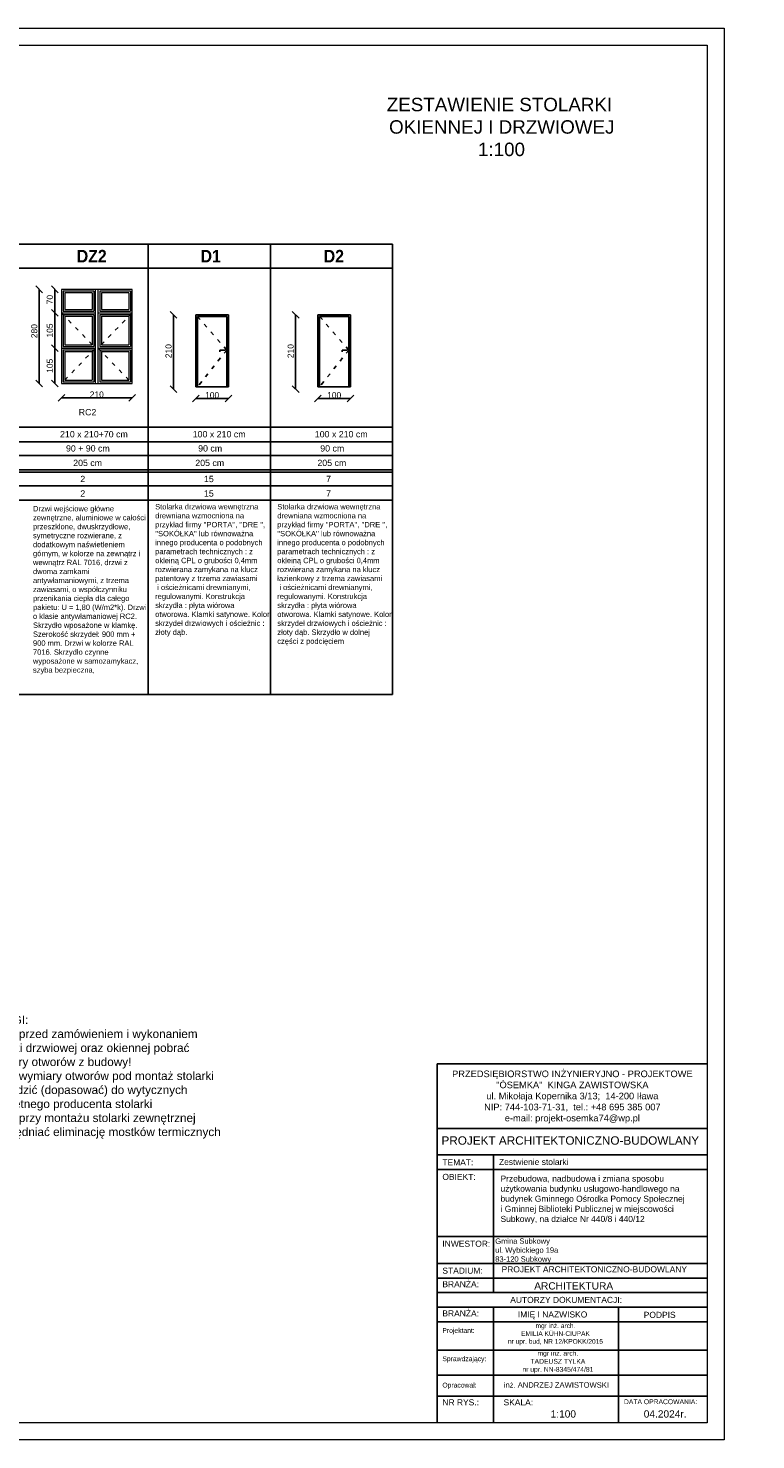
# Model space of a CAD drawing. Header units: millimetres. Extents: x 6197 to 108098, y 4257 to 29730.
# Tile 148 of 148: x 87958 to 90123, y 9175 to 13375. Entities that reach past the tile are written whole.
import ezdxf

# ---------------------------------------------------------------- set-up
doc = ezdxf.new("R2010")
doc.units = ezdxf.units.MM
doc.linetypes.add('ACAD_ISO03W100', pattern=[30, 12, -18])
for name, color, linetype in [('0_pomocniczy', 7, 'Continuous'), ('inne', 7, 'Continuous'), ('R-----WY', 1, 'Continuous'), ('R-TAB', 1, 'Continuous')]:
    doc.layers.add(name, color=color, linetype=linetype)
doc.styles.get("Standard").update_dxf_attribs({"font": 'arial.ttf'})
doc.dimstyles.new('ISO-25', dxfattribs={"dimtxt": 2.5, "dimasz": 2.5, "dimexe": 1.25, "dimexo": 0.625, "dimtad": 1, "dimtxsty": 'Standard', "dimcen": 2.5, "dimadec": 0, "dimazin": 0, "dimtfac": 1, "dimtmove": 0, "dimatfit": 3, "dimfxl": 1, "dimarcsym": 0})

# ---------------------------------------------------------------- blocks, each defined once
blk = doc.blocks.new('_Oblique')
at = {"color": 0, "linetype": 'ByBlock', "lineweight": -2}
blk.add_line((-0.5, -0.5), (0.5, 0.5), dxfattribs=at)
blk = doc.blocks.new('*D1755')
at = {"color": 0, "lineweight": -2, "transparency": 16777216}
blk.add_line((88267.4, 12275.1), (88057.4, 12275.1), dxfattribs=at)
at = {"layer": 'Defpoints', "color": 0, "transparency": 16777216}
for p in [(88057.4, 12317.9), (88267.4, 12317.9), (88057.4, 12275.1)]:
    blk.add_point(p, dxfattribs=at)
at = {"color": 0, "lineweight": -2, "transparency": 16777216, "xscale": 20, "yscale": 20, "zscale": 20, "rotation": 180}
blk.add_blockref('_Oblique', (88057.4, 12275.1), dxfattribs=at)
at = {"color": 0, "lineweight": -2, "transparency": 16777216, "xscale": 20, "yscale": 20, "zscale": 20}
blk.add_blockref('_Oblique', (88267.4, 12275.1), dxfattribs=at)
at = {"color": 0, "lineweight": 20, "transparency": 16777216, "insert": (88162.4, 12284.9), "char_height": 18, "attachment_point": 5}
blk.add_mtext('210', dxfattribs=at)
blk = doc.blocks.new('*D1738')
at = {"color": 0, "lineweight": -2, "transparency": 16777216}
blk.add_line((88037.5, 12317.9), (88037.5, 12422.9), dxfattribs=at)
at = {"layer": 'Defpoints', "color": 0, "transparency": 16777216}
for p in [(88037.5, 12422.9), (88057.4, 12422.9), (88057.4, 12317.9)]:
    blk.add_point(p, dxfattribs=at)
at = {"color": 0, "lineweight": -2, "transparency": 16777216, "xscale": 20, "yscale": 20, "zscale": 20}
for p, rotation in [((88037.5, 12422.9), 90), ((88037.5, 12317.9), 270)]:
    blk.add_blockref('_Oblique', p, dxfattribs=dict(at, rotation=rotation))
at = {"color": 0, "lineweight": 20, "transparency": 16777216, "insert": (88022.7, 12370.4), "char_height": 18, "attachment_point": 5, "rotation": 90}
blk.add_mtext('105', dxfattribs=at)
blk = doc.blocks.new('*D1739')
at = {"color": 0, "lineweight": -2, "transparency": 16777216}
blk.add_line((88037.5, 12422.9), (88037.5, 12527.9), dxfattribs=at)
at = {"layer": 'Defpoints', "color": 0, "transparency": 16777216}
for p in [(88037.5, 12527.9), (88057.4, 12527.9), (88057.4, 12422.9)]:
    blk.add_point(p, dxfattribs=at)
at = {"color": 0, "lineweight": -2, "transparency": 16777216, "xscale": 20, "yscale": 20, "zscale": 20}
for p, rotation in [((88037.5, 12527.9), 90), ((88037.5, 12422.9), 270)]:
    blk.add_blockref('_Oblique', p, dxfattribs=dict(at, rotation=rotation))
at = {"color": 0, "lineweight": 20, "transparency": 16777216, "insert": (88022.7, 12475.4), "char_height": 18, "attachment_point": 5, "rotation": 90}
blk.add_mtext('105', dxfattribs=at)
blk = doc.blocks.new('*D1740')
at = {"color": 0, "lineweight": -2, "transparency": 16777216}
blk.add_line((88037.5, 12527.9), (88037.5, 12597.9), dxfattribs=at)
at = {"layer": 'Defpoints', "color": 0, "transparency": 16777216}
for p in [(88037.5, 12597.9), (88057.4, 12597.9), (88057.4, 12527.9)]:
    blk.add_point(p, dxfattribs=at)
at = {"color": 0, "lineweight": -2, "transparency": 16777216, "xscale": 20, "yscale": 20, "zscale": 20}
for p, rotation in [((88037.5, 12597.9), 90), ((88037.5, 12527.9), 270)]:
    blk.add_blockref('_Oblique', p, dxfattribs=dict(at, rotation=rotation))
at = {"color": 0, "lineweight": 20, "transparency": 16777216, "insert": (88022.7, 12567.4), "char_height": 18, "attachment_point": 5, "rotation": 90}
blk.add_mtext('70', dxfattribs=at)
blk = doc.blocks.new('*D1741')
at = {"color": 0, "lineweight": -2, "transparency": 16777216}
blk.add_line((87991.2, 12317.9), (87991.2, 12597.9), dxfattribs=at)
at = {"layer": 'Defpoints', "color": 0, "transparency": 16777216}
for p in [(87991.2, 12597.9), (88057.4, 12597.9), (88057.4, 12317.9)]:
    blk.add_point(p, dxfattribs=at)
at = {"color": 0, "lineweight": -2, "transparency": 16777216, "xscale": 20, "yscale": 20, "zscale": 20}
for p, rotation in [((87991.2, 12597.9), 90), ((87991.2, 12317.9), 270)]:
    blk.add_blockref('_Oblique', p, dxfattribs=dict(at, rotation=rotation))
at = {"color": 0, "lineweight": 20, "transparency": 16777216, "insert": (87976.4, 12473.6), "char_height": 18, "attachment_point": 5, "rotation": 90}
blk.add_mtext('280', dxfattribs=at)
blk = doc.blocks.new('*D1742')
at = {"color": 0, "lineweight": -2, "transparency": 16777216}
blk.add_line((88554, 12273.1), (88457, 12273.1), dxfattribs=at)
at = {"layer": 'Defpoints', "color": 0, "transparency": 16777216}
for p in [(88457, 12307.4), (88554, 12307.4), (88457, 12273.1)]:
    blk.add_point(p, dxfattribs=at)
at = {"color": 0, "lineweight": -2, "transparency": 16777216, "xscale": 20, "yscale": 20, "zscale": 20, "rotation": 180}
blk.add_blockref('_Oblique', (88457, 12273.1), dxfattribs=at)
at = {"color": 0, "lineweight": -2, "transparency": 16777216, "xscale": 20, "yscale": 20, "zscale": 20}
blk.add_blockref('_Oblique', (88554, 12273.1), dxfattribs=at)
at = {"color": 0, "lineweight": 20, "transparency": 16777216, "insert": (88505.5, 12282.9), "char_height": 18, "attachment_point": 5}
blk.add_mtext('100', dxfattribs=at)
blk = doc.blocks.new('*D1743')
at = {"color": 0, "lineweight": -2, "transparency": 16777216}
blk.add_line((88390.8, 12301.1), (88390.8, 12522.4), dxfattribs=at)
at = {"layer": 'Defpoints', "color": 0, "transparency": 16777216}
for p in [(88390.8, 12522.4), (88457, 12522.4), (88457, 12301.1)]:
    blk.add_point(p, dxfattribs=at)
at = {"color": 0, "lineweight": -2, "transparency": 16777216, "xscale": 20, "yscale": 20, "zscale": 20}
for p, rotation in [((88390.8, 12522.4), 90), ((88390.8, 12301.1), 270)]:
    blk.add_blockref('_Oblique', p, dxfattribs=dict(at, rotation=rotation))
at = {"color": 0, "lineweight": 20, "transparency": 16777216, "insert": (88375.9, 12414.1), "char_height": 18, "attachment_point": 5, "rotation": 90}
blk.add_mtext('210', dxfattribs=at)
blk = doc.blocks.new('*D1717')
at = {"color": 0, "lineweight": -2, "transparency": 16777216}
blk.add_line((88917.2, 12273.1), (88820.2, 12273.1), dxfattribs=at)
at = {"layer": 'Defpoints', "color": 0, "transparency": 16777216}
for p in [(88820.2, 12307.4), (88917.2, 12307.4), (88820.2, 12273.1)]:
    blk.add_point(p, dxfattribs=at)
at = {"color": 0, "lineweight": -2, "transparency": 16777216, "xscale": 20, "yscale": 20, "zscale": 20, "rotation": 180}
blk.add_blockref('_Oblique', (88820.2, 12273.1), dxfattribs=at)
at = {"color": 0, "lineweight": -2, "transparency": 16777216, "xscale": 20, "yscale": 20, "zscale": 20}
blk.add_blockref('_Oblique', (88917.2, 12273.1), dxfattribs=at)
at = {"color": 0, "lineweight": 20, "transparency": 16777216, "insert": (88868.7, 12282.9), "char_height": 18, "attachment_point": 5}
blk.add_mtext('100', dxfattribs=at)
blk = doc.blocks.new('*D1718')
at = {"color": 0, "lineweight": -2, "transparency": 16777216}
blk.add_line((88754.1, 12301.1), (88754.1, 12522.4), dxfattribs=at)
at = {"layer": 'Defpoints', "color": 0, "transparency": 16777216}
for p in [(88754.1, 12522.4), (88820.2, 12522.4), (88820.2, 12301.1)]:
    blk.add_point(p, dxfattribs=at)
at = {"color": 0, "lineweight": -2, "transparency": 16777216, "xscale": 20, "yscale": 20, "zscale": 20}
for p, rotation in [((88754.1, 12522.4), 90), ((88754.1, 12301.1), 270)]:
    blk.add_blockref('_Oblique', p, dxfattribs=dict(at, rotation=rotation))
at = {"color": 0, "lineweight": 20, "transparency": 16777216, "insert": (88739.2, 12414.1), "char_height": 18, "attachment_point": 5, "rotation": 90}
blk.add_mtext('210', dxfattribs=at)

msp = doc.modelspace()

# ---------------------------------------------------------------- linework, layer by layer
at = {"color": 3, "lineweight": 0}
msp.add_line((84088.837, 13374.853), (90028.837, 13374.853), dxfattribs=at)
at = {"lineweight": 0}
for p, q in [((90028.837, 13374.853), (90028.837, 9174.853)), ((84138.837, 13324.853), (89978.837, 13324.853)), ((89978.837, 13324.853), (89978.837, 9224.853)), ((89978.837, 9224.853), (84138.837, 9224.853)), ((90028.837, 9174.853), (84088.837, 9174.853))]:
    msp.add_line(p, q, dxfattribs=at)
at = {"lineweight": 20}
for p, q in [((88267.405, 12597.947), (88057.405, 12597.947)), ((88057.405, 12597.947), (88057.405, 12317.947)), ((88153.405, 12592.947), (88062.405, 12592.947)), ((88062.405, 12592.947), (88062.405, 12532.947)), ((88148.405, 12587.947), (88067.405, 12587.947)), ((88067.405, 12587.947), (88067.405, 12537.947)), ((88148.405, 12587.947), (88148.405, 12537.947)), ((88153.405, 12592.947), (88153.405, 12532.947)), ((88158.405, 12317.947), (88158.405, 12597.947)), ((88166.405, 12317.947), (88166.405, 12597.947)), ((88262.405, 12592.947), (88171.405, 12592.947)), ((88171.405, 12592.947), (88171.405, 12532.947)), ((88257.405, 12587.947), (88176.405, 12587.947)), ((88176.405, 12587.947), (88176.405, 12537.947)), ((88257.405, 12587.947), (88257.405, 12537.947)), ((88262.405, 12592.947), (88262.405, 12532.947)), ((88267.405, 12317.947), (88267.405, 12597.947)), ((88057.405, 12527.947), (88158.405, 12527.947)), ((88062.405, 12532.947), (88153.405, 12532.947)), ((88062.405, 12522.947), (88062.405, 12427.947)), ((88062.405, 12522.947), (88153.405, 12522.947)), ((88067.405, 12537.947), (88148.405, 12537.947)), ((88067.405, 12517.947), (88067.405, 12432.947)), ((88067.405, 12517.947), (88148.405, 12517.947)), ((88148.405, 12517.947), (88148.405, 12432.947)), ((88153.405, 12522.947), (88153.405, 12427.947)), ((88166.405, 12527.947), (88267.405, 12527.947)), ((88171.405, 12532.947), (88262.405, 12532.947)), ((88171.405, 12522.947), (88171.405, 12427.947)), ((88171.405, 12522.947), (88262.405, 12522.947)), ((88176.405, 12537.947), (88257.405, 12537.947)), ((88176.405, 12517.947), (88176.405, 12432.947)), ((88176.405, 12517.947), (88257.405, 12517.947)), ((88257.405, 12517.947), (88257.405, 12432.947)), ((88262.405, 12522.947), (88262.405, 12427.947)), ((88067.405, 12432.947), (88148.405, 12432.947)), ((88176.405, 12432.947), (88257.405, 12432.947)), ((88057.405, 12422.947), (88158.405, 12422.947)), ((88062.405, 12427.947), (88153.405, 12427.947)), ((88062.405, 12417.947), (88062.405, 12322.947)), ((88062.405, 12417.947), (88153.405, 12417.947)), ((88067.405, 12412.947), (88067.405, 12327.947)), ((88067.405, 12412.947), (88148.405, 12412.947)), ((88148.405, 12412.947), (88148.405, 12327.947)), ((88153.405, 12417.947), (88153.405, 12322.947)), ((88166.405, 12422.947), (88267.405, 12422.947)), ((88171.405, 12427.947), (88262.405, 12427.947)), ((88171.405, 12417.947), (88171.405, 12322.947)), ((88171.405, 12417.947), (88262.405, 12417.947)), ((88176.405, 12412.947), (88176.405, 12327.947)), ((88176.405, 12412.947), (88257.405, 12412.947)), ((88257.405, 12412.947), (88257.405, 12327.947)), ((88262.405, 12417.947), (88262.405, 12322.947)), ((88057.405, 12317.947), (88267.405, 12317.947)), ((88062.405, 12322.947), (88153.405, 12322.947)), ((88067.405, 12327.947), (88148.405, 12327.947)), ((88171.405, 12322.947), (88262.405, 12322.947)), ((88176.405, 12327.947), (88257.405, 12327.947))]:
    msp.add_line(p, q, dxfattribs=at)
at = {"linetype": 'ACAD_ISO03W100', "lineweight": 20}
for p, q in [((88057.405, 12527.947), (88158.405, 12422.947)), ((88267.405, 12527.947), (88166.405, 12422.947)), ((88158.405, 12422.947), (88057.405, 12317.947)), ((88166.405, 12422.947), (88267.405, 12317.947))]:
    msp.add_line(p, q, dxfattribs=at)
at = {"layer": '0_pomocniczy', "color": 0}
for p, q in [((86037.979, 12732.35), (89042.138, 12732.35)), ((86401.248, 12732.35), (89042.138, 12732.35)), ((86401.248, 12732.35), (89042.138, 12732.35)), ((86401.248, 12732.35), (89042.138, 12732.35)), ((86764.518, 12732.35), (89042.138, 12732.35)), ((86764.518, 12732.35), (89042.138, 12732.35)), ((86764.518, 12732.35), (89042.138, 12732.35)), ((87127.787, 12732.35), (89042.138, 12732.35)), ((88315.599, 11392.001), (88315.599, 12732.35)), ((88678.868, 11392.001), (88678.868, 12732.35)), ((89042.138, 11392.001), (89042.138, 12732.35)), ((86037.979, 12661.018), (89042.138, 12661.018)), ((86037.979, 12661.018), (89042.138, 12661.018)), ((86401.248, 12661.018), (89042.138, 12661.018)), ((86401.248, 12661.018), (89042.138, 12661.018)), ((86401.248, 12661.018), (89042.138, 12661.018)), ((86401.248, 12661.018), (89042.138, 12661.018)), ((86401.248, 12661.018), (89042.138, 12661.018)), ((86401.248, 12661.018), (89042.138, 12661.018)), ((86764.518, 12661.018), (89042.138, 12661.018)), ((86764.518, 12661.018), (89042.138, 12661.018)), ((86764.518, 12661.018), (89042.138, 12661.018)), ((86764.518, 12661.018), (89042.138, 12661.018)), ((86764.518, 12661.018), (89042.138, 12661.018)), ((86764.518, 12661.018), (89042.138, 12661.018)), ((87127.787, 12661.018), (89042.138, 12661.018)), ((87127.787, 12661.018), (89042.138, 12661.018)), ((86037.979, 12187.486), (89042.138, 12187.486)), ((86401.248, 12187.486), (89042.138, 12187.486)), ((86401.248, 12187.486), (89042.138, 12187.486)), ((86401.248, 12187.486), (89042.138, 12187.486)), ((86764.518, 12187.486), (89042.138, 12187.486)), ((86764.518, 12187.486), (89042.138, 12187.486)), ((86764.518, 12187.486), (89042.138, 12187.486)), ((87127.787, 12187.486), (89042.138, 12187.486)), ((86037.979, 12144.378), (89042.138, 12144.378)), ((86401.248, 12144.378), (89042.138, 12144.378)), ((86401.248, 12144.378), (89042.138, 12144.378)), ((86401.248, 12144.378), (89042.138, 12144.378)), ((86764.518, 12144.378), (89042.138, 12144.378)), ((86764.518, 12144.378), (89042.138, 12144.378)), ((86764.518, 12144.378), (89042.138, 12144.378)), ((87127.787, 12144.378), (89042.138, 12144.378)), ((86037.979, 12103.681), (89042.138, 12103.681)), ((86401.248, 12103.681), (89042.138, 12103.681)), ((86401.248, 12103.681), (89042.138, 12103.681)), ((86401.248, 12103.681), (89042.138, 12103.681)), ((86764.518, 12103.681), (89042.138, 12103.681)), ((86764.518, 12103.681), (89042.138, 12103.681)), ((86764.518, 12103.681), (89042.138, 12103.681)), ((87127.787, 12103.681), (89042.138, 12103.681)), ((86037.979, 12060.602), (89042.138, 12060.602)), ((86037.979, 12054.384), (89042.138, 12054.384)), ((86401.248, 12060.602), (89042.138, 12060.602)), ((86401.248, 12060.602), (89042.138, 12060.602)), ((86401.248, 12060.602), (89042.138, 12060.602)), ((86401.248, 12054.384), (89042.138, 12054.384)), ((86401.248, 12054.384), (89042.138, 12054.384)), ((86401.248, 12054.384), (89042.138, 12054.384)), ((86764.518, 12060.602), (89042.138, 12060.602)), ((86764.518, 12060.602), (89042.138, 12060.602)), ((86764.518, 12060.602), (89042.138, 12060.602)), ((86764.518, 12054.384), (89042.138, 12054.384)), ((86764.518, 12054.384), (89042.138, 12054.384)), ((86764.518, 12054.384), (89042.138, 12054.384)), ((87127.787, 12060.602), (89042.138, 12060.602)), ((87127.787, 12054.384), (89042.138, 12054.384)), ((86037.979, 12013.687), (89042.138, 12013.687)), ((86037.979, 12013.687), (89042.138, 12013.687)), ((86401.248, 12013.687), (89042.138, 12013.687)), ((86401.248, 12013.687), (89042.138, 12013.687)), ((86401.248, 12013.687), (89042.138, 12013.687)), ((86401.248, 12013.687), (89042.138, 12013.687)), ((86401.248, 12013.687), (89042.138, 12013.687)), ((86401.248, 12013.687), (89042.138, 12013.687)), ((86764.518, 12013.687), (89042.138, 12013.687)), ((86764.518, 12013.687), (89042.138, 12013.687)), ((86764.518, 12013.687), (89042.138, 12013.687)), ((86764.518, 12013.687), (89042.138, 12013.687)), ((86764.518, 12013.687), (89042.138, 12013.687)), ((86764.518, 12013.687), (89042.138, 12013.687)), ((87127.787, 12013.687), (89042.138, 12013.687)), ((87127.787, 12013.687), (89042.138, 12013.687)), ((86037.979, 11970.632), (89042.138, 11970.632)), ((86401.248, 11970.632), (89042.138, 11970.632)), ((86401.248, 11970.632), (89042.138, 11970.632)), ((86401.248, 11970.632), (89042.138, 11970.632)), ((86764.518, 11970.632), (89042.138, 11970.632)), ((86764.518, 11970.632), (89042.138, 11970.632)), ((86764.518, 11970.632), (89042.138, 11970.632)), ((87127.787, 11970.632), (89042.138, 11970.632)), ((87127.787, 11392.001), (89042.138, 11392.001))]:
    msp.add_line(p, q, dxfattribs=at)
at = {"layer": 'inne', "color": 0}
for p, q in [((88553.979, 12522.423), (88456.979, 12522.423)), ((88553.979, 12522.423), (88456.979, 12522.423)), ((88456.979, 12307.423), (88456.979, 12522.423)), ((88553.979, 12307.423), (88553.979, 12522.423)), ((88917.249, 12522.423), (88820.249, 12522.423)), ((88917.249, 12522.423), (88820.249, 12522.423)), ((88820.249, 12307.423), (88820.249, 12522.423)), ((88917.249, 12307.423), (88917.249, 12522.423)), ((88461.979, 12307.423), (88456.979, 12307.423)), ((88548.979, 12307.423), (88461.979, 12307.423)), ((88548.979, 12307.423), (88553.979, 12307.423)), ((88825.249, 12307.423), (88820.249, 12307.423)), ((88912.249, 12307.423), (88825.249, 12307.423)), ((88912.249, 12307.423), (88917.249, 12307.423))]:
    msp.add_line(p, q, dxfattribs=at)
at = {"layer": 'inne', "color": 0, "linetype": 'ACAD_ISO03W100'}
for p, q in [((88548.979, 12417.423), (88461.979, 12517.423)), ((88912.249, 12417.423), (88825.249, 12517.423)), ((88548.979, 12417.423), (88461.979, 12307.423)), ((88912.249, 12417.423), (88825.249, 12307.423))]:
    msp.add_line(p, q, dxfattribs=at)
at = {"layer": 'R-----WY', "color": 0}
for p, q in [((88548.979, 12517.423), (88461.979, 12517.423)), ((88461.979, 12517.423), (88461.979, 12307.423)), ((88548.979, 12517.423), (88548.979, 12307.423)), ((88912.249, 12517.423), (88825.249, 12517.423)), ((88825.249, 12517.423), (88825.249, 12307.423)), ((88912.249, 12517.423), (88912.249, 12307.423)), ((88528.888, 12417.423), (88543.888, 12417.423)), ((88528.888, 12417.423), (88528.888, 12412.423)), ((88892.157, 12417.423), (88907.157, 12417.423)), ((88892.157, 12417.423), (88892.157, 12412.423))]:
    msp.add_line(p, q, dxfattribs=at)
at = {"layer": 'R-TAB', "color": 0}
for p, q in [((89175.37, 10293.363), (89978.837, 10293.363)), ((89175.37, 9352.975), (89175.37, 10293.363)), ((89175.37, 10101.324), (89978.837, 10101.324)), ((89175.37, 10022.349), (89978.837, 10022.349)), ((89342.973, 9612.609), (89342.973, 10022.349)), ((89175.37, 9978.913), (89978.837, 9978.913)), ((89175.37, 9779.953), (89978.837, 9779.953)), ((89175.37, 9699.481), (89978.837, 9699.481)), ((89175.37, 9656.045), (89978.837, 9656.045)), ((89175.37, 9612.609), (89978.837, 9612.609)), ((89175.37, 9569.173), (89978.837, 9569.173)), ((89342.973, 9352.975), (89342.973, 9569.173)), ((89714.445, 9352.975), (89714.445, 9569.173)), ((89175.37, 9525.736), (89978.837, 9525.736)), ((89175.37, 9441.519), (89978.837, 9441.519)), ((89175.37, 9367.337), (89978.837, 9367.337)), ((89175.37, 9224.853), (89175.37, 9367.337)), ((89175.37, 9367.337), (89978.837, 9367.337)), ((89175.37, 9367.337), (89978.837, 9367.337)), ((89175.37, 9367.337), (89978.837, 9367.337)), ((89342.973, 9224.853), (89342.973, 9367.337)), ((89714.445, 9224.853), (89714.445, 9367.337)), ((89175.37, 9304.5), (89978.837, 9304.5))]:
    msp.add_line(p, q, dxfattribs=at)

# ---------------------------------------------------------------- texts
at = {"lineweight": 0, "insert": (89363.55, 9960.999), "char_height": 18, "width": 610.19793, "attachment_point": 1}
msp.add_mtext('\\A1;Przebudowa, nadbudowa i zmiana sposobu użytkowania budynku usługowo-handlowego na budynek Gminnego Ośrodka Pomocy Społecznej ^Ji Gminnej Biblioteki Publicznej w miejscowości Subkowy, na działce Nr 440/8 i 440/12', dxfattribs=at)
at = {"layer": '0_pomocniczy', "color": 0, "ltscale": 0.5, "attachment_point": 1}
for s, insert, char_height, width in [('{\\fArial|b1|i0|c238|p34;\\W0.9;DZ2}', (88102.846, 12715.383), 37.48378, 149.85746), ('{\\fArial|b1|i0|c238|p34;\\W0.9;D1}', (88471.201, 12715.383), 37.48378, 149.85746), ('{\\fArial|b1|i0|c238|p34;\\W0.9;D2}', (88837.676, 12715.383), 37.48378, 149.85746), ('RC2', (88108.636, 12241.845), 18.7419, 553.25615), ('210 x 210+70 cm', (88053.067, 12176.249), 18.74189, 553.25615), ('100 x 210 cm', (88447.855, 12176.249), 18.74189, 553.25615), ('100 x 210 cm', (88811.125, 12176.249), 18.74189, 553.25615), ('90 + 90 cm', (88070.74, 12134.071), 18.7419, 553.25615), ('90 cm', (88464.032, 12134.071), 18.7419, 553.25615), ('90 cm', (88827.302, 12134.071), 18.7419, 553.25615), ('205 cm', (88092.236, 12090.882), 18.7419, 553.25615), ('205 cm', (88455.506, 12090.882), 18.7419, 553.25615), ('205 cm', (88818.775, 12090.882), 18.7419, 553.25615), ('2', (88113.383, 12043.03), 18.742, 553.25615), ('15', (88481.268, 12043.03), 18.7419, 553.25615), ('7', (88844.537, 12043.03), 18.742, 553.25615), ('2', (88113.383, 11999.975), 18.742, 553.25615), ('15', (88481.268, 11999.975), 18.7419, 553.25615), ('7', (88844.537, 11999.975), 18.742, 553.25615), ('Drzwi wejściowe główne zewnętrzne, aluminiowe w całości przeszklone, dwuskrzydłowe, symetryczne rozwierane, z dodatkowym naświetleniem górnym, w kolorze na zewnątrz i wewnątrz RAL 7016, drzwi z dwoma zamkami antywłamaniowymi, z trzema zawiasami, o współczynniku przenikania ciepła dla całego pakietu: U = 1,80 (W/m2*k). Drzwi o klasie antywłamaniowej RC2. Skrzydło wposażone w klamkę. Szerokość skrzydeł: 900 mm + 900 mm. Drzwi w kolorze RAL 7016. Skrzydło czynne wyposażone w samozamykacz, szyba bezpieczna, ', (87972.632, 11953.303), 16, 339.7001), ("Stolarka drzwiowa wewnętrzna drewniana wzmocniona na przykład firmy ''PORTA'', ''DRE '', ''SOKÓŁKA'' lub równoważna innego producenta o podobnych parametrach technicznych : z okleiną CPL o grubości 0,4mm\\Prozwierana zamykana na klucz patentowy z trzema zawiasami \\P i ościeżnicami drewnianymi, regulowanymi. Konstrukcja skrzydła : płyta wiórowa otworowa. Klamki satynowe. Kolor skrzydeł drzwiowych i ościeżnic : złoty dąb. ", (88336.111, 11959.185), 16, 339.7001), ("Stolarka drzwiowa wewnętrzna drewniana wzmocniona na przykład firmy ''PORTA'', ''DRE '', ''SOKÓŁKA'' lub równoważna innego producenta o podobnych parametrach technicznych : z okleiną CPL o grubości 0,4mm\\Prozwierana zamykana na klucz łazienkowy z trzema zawiasami \\P i ościeżnicami drewnianymi, regulowanymi. Konstrukcja skrzydła : płyta wiórowa otworowa. Klamki satynowe. Kolor skrzydeł drzwiowych i ościeżnic : złoty dąb. Skrzydło w dolnej części z podcięciem ", (88699.38, 11959.185), 16, 339.7001)]:
    msp.add_mtext(s, dxfattribs=dict(at, insert=insert, char_height=char_height, width=width))
at = {"layer": 'inne', "color": 0, "lineweight": 0, "insert": (87830.584, 10436.934), "char_height": 25, "width": 712.07829, "attachment_point": 1}
msp.add_mtext('UWAGI:^J·^Iprzed zamówieniem i wykonaniem stolarki drzwiowej oraz okiennej pobrać wymiary otworów z budowy!^J·^Iwymiary otworów pod montaż stolarki sprawdzić (dopasować) do wytycznych konkretnego producenta stolarki^J·^Iprzy montażu stolarki zewnętrznej uwzględniać eliminację mostków termicznych', dxfattribs=at)
at = {"layer": 'R-TAB', "color": 0, "ltscale": 24}
for s, insert, char_height, width, attachment_point in [('\\pi373.57736;ZESTAWIENIE STOLARKI\\P\\pi364.9689; OKIENNEJ I DRZWIOWEJ\\P\\pi629.49824; 1:100', (88651.574, 13167.81), 40, 1411.68406, 1), ('\\pi356.50534;SZCZEGÓŁ "B"\\P\\pi606.72703; 1:10', (62020.466, 12876.824), 75, 1441.47248, 1), ('\\pi365.15907;SZCZEGÓŁ WYKOŃCZENIA MURKA ATTYKI\\P\\pi1332.68977; 1:10', (80162.418, 12187.761), 75, 2893.39795, 1), ('PRZEDSIĘBIORSTWO INŻYNIERYJNO - PROJEKTOWE\\P"ÓSEMKA"  KINGA ZAWISTOWSKA\\Pul. Mikołaja Kopernika 3/13;  14-200 Iława\\PNIP: 744-103-71-31,  tel.: +48 695 385 007\\Pe-mail: projekt-osemka74@wp.pl', (89577.326, 10194.86), 19.74375, 781.72017, 5), ('PROJEKT ARCHITEKTONICZNO-BUDOWLANY', (89187.936, 10077.831), 25, 1090.2179, 1), ('TEMAT:', (89190.617, 10009.462), 18, 136.70026, 1), ('Zestwienie stolarki ', (89358.998, 10010.51), 18, 711.57772, 1), ('OBIEKT:', (89190.617, 9966.106), 18, 136.70026, 1), ('INWESTOR:', (89190.617, 9767.146), 18, 136.70026, 1), ('Gmina Subkowy\\Pul. Wybickiego 19a\\P83-120 Subkowy', (89347.825, 9773.933), 16, 675.77621, 1), ('STADIUM:', (89190.617, 9686.988), 18, 136.70026, 1), ('PROJEKT ARCHITEKTONICZNO-BUDOWLANY', (89366.728, 9691.029), 18, 1090.2179, 1), ('BRANŻA:', (89190.617, 9646.756), 18, 136.70026, 1), ('ARCHITEKTURA', (89463.885, 9643.552), 21.6, 490.72064, 1), ('\\pi208.80059;AUTORZY DOKUMENTACJI:', (89183.675, 9600.08), 18, 747.89996, 1), ('BRANŻA:', (89190.617, 9559.883), 18, 136.70026, 1), ('\\pi13.924;IMIĘ I NAZWISKO', (89401.153, 9556.701), 18, 253.42015, 1), ('PODPIS', (89789.668, 9555.597), 18, 136.70026, 1), ('Projektant:', (89190.617, 9507.306), 14.4, 136.70026, 1), ('{\\C256;\\c0;mgr inż. arch. \\PEMILIA KÜHN-CIUPAK\\Pnr upr. bud, NR 12/KPOKK/2015}', (89527.18, 9521.199), 14, 282.63278, 2), ('Sprawdzający:', (89190.617, 9423.088), 14.4, 136.70026, 1), ('{\\C256;\\c0;mgr inż. arch. \\PTADEUSZ TYLKA\\Pnr upr. NN-8345/474/81}', (89534.299, 9439.533), 14.4, 350.33749, 2), ('Opracował:', (89190.617, 9344.713), 14.4, 136.70026, 1), ('inż. ANDRZEJ ZAWISTOWSKI', (89529.777, 9329.559), 16.2, 346.49963, 8), ('NR RYS.:', (89190.617, 9295.21), 18, 136.70026, 1), ('SKALA:', (89372.536, 9295.21), 18, 136.70026, 1), ('DATA OPRACOWANIA:', (89730.857, 9295.21), 14.4, 278.30723, 1), ('1:100', (89512.666, 9262.457), 21.6, 136.70026, 1), ('04.2024r.', (89789.668, 9262.457), 21.6, 136.70026, 1)]:
    msp.add_mtext(s, dxfattribs=dict(at, insert=insert, char_height=char_height, width=width, attachment_point=attachment_point))

# ---------------------------------------------------------------- dimensions: what is measured, and where the dimension line sits
at = {"lineweight": 20}
for base, p1, p2, picture, middle in [((87991.214, 12597.947), (88057.405, 12317.947), (88057.405, 12597.947), '*D1741', (87976.353, 12473.623)), ((88037.531, 12597.947), (88057.405, 12527.947), (88057.405, 12597.947), '*D1740', (88022.67, 12567.417)), ((88037.531, 12527.947), (88057.405, 12422.947), (88057.405, 12527.947), '*D1739', (88022.67, 12475.447)), ((88037.531, 12422.947), (88057.405, 12317.947), (88057.405, 12422.947), '*D1738', (88022.67, 12370.447))]:
    dim = msp.add_linear_dim(base=base, p1=p1, p2=p2, angle=90, dimstyle='ISO-25', override={"dimtxt": 18, "dimasz": 20, "dimblk1": 'Oblique', "dimblk2": 'Oblique', "dimsah": 1, "dimse1": 1, "dimse2": 1, "dimtmove": 2}, dxfattribs=at)
    dim.commit()
    dim.dimension.update_dxf_attribs({"geometry": picture, "text_midpoint": middle, "dimtype": 160})
for base, p1, p2, picture, middle in [((88390.788, 12522.423), (88456.979, 12301.101), (88456.979, 12522.423), '*D1743', (88375.927, 12414.107)), ((88754.058, 12522.423), (88820.249, 12301.101), (88820.249, 12522.423), '*D1718', (88739.197, 12414.107))]:
    dim = msp.add_linear_dim(base=base, p1=p1, p2=p2, angle=90, text='210', dimstyle='ISO-25', override={"dimtxt": 18, "dimasz": 20, "dimblk1": 'Oblique', "dimblk2": 'Oblique', "dimsah": 1, "dimse1": 1, "dimse2": 1, "dimtmove": 2}, dxfattribs=at)
    dim.commit()
    dim.dimension.update_dxf_attribs({"geometry": picture, "text_midpoint": middle, "dimtype": 160})
dim = msp.add_linear_dim(base=(88057.405, 12275.114), p1=(88267.405, 12317.947), p2=(88057.405, 12317.947), dimstyle='ISO-25', override={"dimtxt": 18, "dimasz": 20, "dimblk1": 'Oblique', "dimblk2": 'Oblique', "dimsah": 1, "dimse1": 1, "dimse2": 1, "dimtmove": 2}, dxfattribs=at)
dim.commit()
dim.dimension.update_dxf_attribs({"geometry": '*D1755', "text_midpoint": (88162.405, 12284.93)})
for base, p1, p2, picture, middle in [((88456.979, 12273.109), (88553.979, 12307.423), (88456.979, 12307.423), '*D1742', (88505.479, 12282.925)), ((88820.249, 12273.109), (88917.249, 12307.423), (88820.249, 12307.423), '*D1717', (88868.749, 12282.925))]:
    dim = msp.add_linear_dim(base=base, p1=p1, p2=p2, text='100', dimstyle='ISO-25', override={"dimtxt": 18, "dimasz": 20, "dimblk1": 'Oblique', "dimblk2": 'Oblique', "dimsah": 1, "dimse1": 1, "dimse2": 1, "dimtmove": 2}, dxfattribs=at)
    dim.commit()
    dim.dimension.update_dxf_attribs({"geometry": picture, "text_midpoint": middle})

doc.saveas('drawing.dxf')
